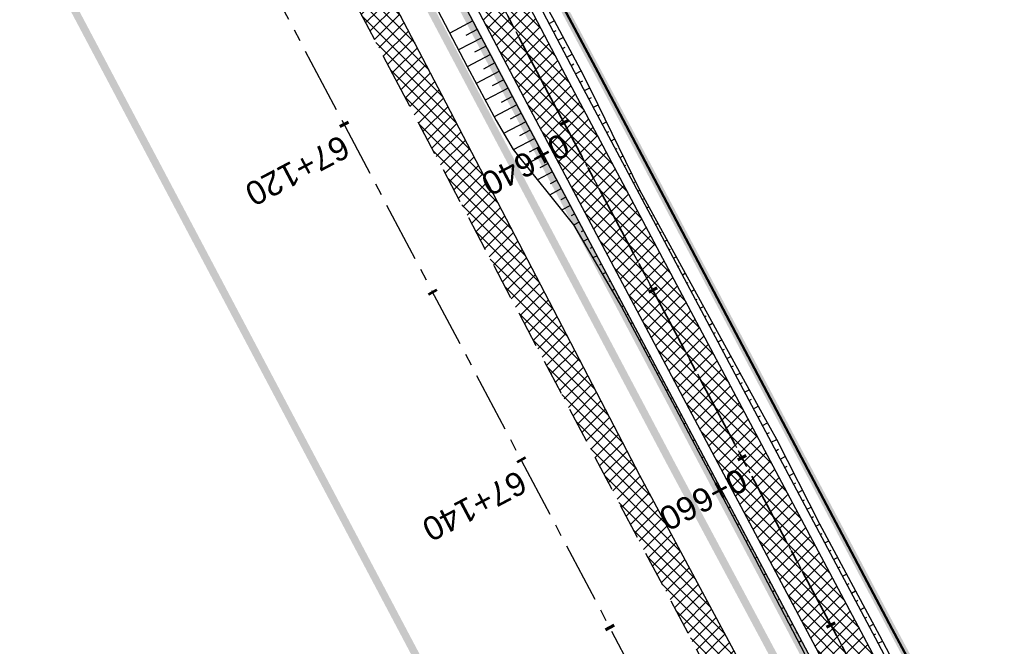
# Model space of a CAD drawing. Header units: metres. Extents: x 7529682 to 7533751, y 5721195 to 5727842.
# Tile 151 of 179: x 7529987 to 7530039, y 5727204 to 5727237. Entities that reach past the tile are written whole.
import ezdxf

# ---------------------------------------------------------------- set-up
doc = ezdxf.new("R2010")
doc.units = ezdxf.units.M
for name, pattern in [('817-dzialki-09-05-04$0$HIDDEN', [0.375, 0.25, -0.125]), ('ACAD_ISO05W100', [33, 24, -3, 0, -3, 0, -3]), ('CENTER', [50.8, 31.75, -6.35, 6.35, -6.35]), ('CENTER2', [28.575, 19.05, -3.175, 3.175, -3.175]), ('HIDDEN', [9.525, 6.35, -3.175])]:
    doc.linetypes.add(name, pattern=pattern)
for name, color, linetype in [('C-DROGI-SYTUACJA', 7, 'Continuous'), ('C-DROGI-SYTUACJA-ETYKIETY', 7, 'Continuous'), ('D-hatch-pobocza', 131, 'Continuous'), ('D-pobocza', 60, 'Continuous'), ('D-rowy', 160, 'Continuous'), ('D-skarpa', 2, 'Continuous'), ('D-skarpa-kreskowanie', 2, 'Continuous')]:
    doc.layers.add(name, color=color, linetype=linetype)
for name, color, linetype, lineweight, true_color in [('D-ewidencja-numery', 7, 'Continuous', 50, 0x40ff00), ('D-hatch-ciag-pieszo-rowerowy', 7, 'Continuous', 13, 0xff9f80), ('D-LR-etap-III', 7, '817-dzialki-09-05-04$0$HIDDEN', 50, 0x00008f)]:
    doc.layers.add(name, color=color, linetype=linetype, lineweight=lineweight, true_color=true_color)
for name, color, linetype, lineweight in [('D-krawędzie', 3, 'Continuous', 30), ('D-obrzeża', 2, 'Continuous', 30), ('D-oś', 10, 'CENTER', 30), ('D-pas-drogowy', 7, 'ACAD_ISO05W100', 50)]:
    doc.layers.add(name, color=color, linetype=linetype, lineweight=lineweight)
doc.layers.add('poprzeczki', color=7, linetype='Continuous', true_color=0x0000c7)
doc.styles.get("Standard").update_dxf_attribs({"font": 'arial.ttf'})
pattern_1 = [(45, (0, 0), (-0.33675960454, 0.33675960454), []), (135, (0, 0), (-0.33675960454, -0.33675960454), [])]

# ---------------------------------------------------------------- blocks, each defined once
blk = doc.blocks.new('AeccTickLine')
at = {"color": 0, "linetype": 'ByBlock', "lineweight": -2}
blk.add_line((0, 1), (0, -1), dxfattribs=at)

msp = doc.modelspace()

# ---------------------------------------------------------------- hatches: boundary and pattern name
at = {"layer": 'D-hatch-ciag-pieszo-rowerowy'}
h = msp.add_hatch(dxfattribs=at)
h.set_pattern_fill('ANSI37', color=256, scale=0.15, style=0)
h.set_pattern_definition(pattern_1)
h.paths.add_polyline_path([(7530087.679, 5727092.356), (7530089.826, 5727093.645), (7530088.918, 5727095.394), (7530067.691, 5727136.19), (7530050.056, 5727169.469), (7530031.716, 5727204.157), (7530016.024, 5727233.702), (7529998.202, 5727267.634), (7529996.2, 5727266.069), (7530013.813, 5727232.534), (7530029.507, 5727202.986), (7530047.847, 5727168.299), (7530065.478, 5727135.027), (7530086.699, 5727094.242)])
at = {"layer": 'D-hatch-pobocza'}
h = msp.add_hatch(dxfattribs=at)
h.set_pattern_fill('ANSI37', color=256, scale=0.15, style=0)
h.set_pattern_definition(pattern_1)
h.paths.add_polyline_path([(7530033.2, 5727187.89), (7530019.74, 5727212.96), (7530009.31, 5727233.03), (7529993.271, 5727263.708), (7529991.738, 5727262.452), (7530006.702, 5727234.141), (7530044.198, 5727163.133), (7530082.89, 5727090.2), (7530088.411, 5727079.773), (7530090.482, 5727079.128), (7530082.53, 5727094.32), (7530071.3, 5727115.82), (7530059.02, 5727138.69), (7530045.92, 5727163.31)])

# ---------------------------------------------------------------- linework, layer by layer
at = {"layer": 'C-DROGI-SYTUACJA', "color": 10, "linetype": 'CENTER2', "lineweight": 35, "ltscale": 0.2}
msp.add_lwpolyline([(7529994.785, 5727271.452), (7530014.919, 5727233.118), (7530030.611, 5727203.571), (7530048.952, 5727168.884), (7530066.584, 5727135.609), (7530088.792, 5727092.929), (7530119.442, 5727037.047), (7530133.98, 5727010.094), (7530160.017, 5726961.45), (7530183.787, 5726917.333), (7530204.666, 5726877.528), (7530227.909, 5726832.904), (7530259.102, 5726774.826, 0.063585), (7530264.989, 5726766.578), (7530268.47, 5726762.818, -0.065084), (7530272.969, 5726756.475), (7530281.424, 5726740.504, -0.065084)], format="xyb", dxfattribs=at)
at = {"layer": 'D-ewidencja-numery', "color": 12, "ltscale": 15, "true_color": 0xc70000}
msp.add_lwpolyline([(7529996.497, 5727273.662), (7530017.541, 5727234.203), (7530033.054, 5727204.864), (7530051.623, 5727170.223), (7530069.277, 5727137.016), (7530089.385, 5727097.534), (7530109.713, 5727060.747), (7530136.77, 5727011.64), (7530162.447, 5726962.744), (7530187.674, 5726916.992), (7530207.821, 5726879.335), (7530230.626, 5726834.519), (7530262.288, 5726776.618), (7530277.51, 5726760.213), (7530286.037, 5726744.107)], dxfattribs=at)
at = {"layer": 'D-krawędzie', "linetype": 'HIDDEN', "ltscale": 0.3}
msp.add_lwpolyline([(7529737.465, 5727743.316), (7529742.213, 5727734.302), (7529762.326, 5727696.274), (7529777.785, 5727667.006), (7529799.322, 5727626.3), (7529822.193, 5727583.156), (7529846.924, 5727536.347), (7529864.752, 5727502.663), (7529900.459, 5727434.965), (7529935.352, 5727369.308), (7529971.476, 5727300.786), (7530006.702, 5727234.141), (7530044.198, 5727163.133), (7530082.89, 5727090.2), (7530098.687, 5727060.362), (7530131.998, 5726997.21), (7530163.822, 5726937.097), (7530204.081, 5726861.013), (7530247.82, 5726778.438), (7530252.22, 5726770.26), (7530259.735, 5726756.9), (7530263.782, 5726749.287), (7530270.196, 5726737.096)], dxfattribs=at)
at = {"layer": 'D-LR-etap-III', "ltscale": 10, "flags": 128}
msp.add_lwpolyline([(7531750.474, 5723895.103, 0.4, 0.4, 0), (7531750.505, 5723895.13, 0.4, 0.4, 0), (7531682.71, 5724022.92, 0.4, 0.4, 0), (7531619.177, 5724147.204, 0.4, 0.4, 0), (7531592.309, 5724198.489, 0.4, 0.4, 0), (7531553.264, 5724272.919, 0.4, 0.4, 0), (7531504.02, 5724366.79, 0.4, 0.4, 0), (7531482.09, 5724407.62, 0.4, 0.4, 0), (7531412.35, 5724541.183, 0.4, 0.4, 0), (7531388.464, 5724586.93, 0.4, 0.4, 0), (7531345.12, 5724669.94, 0.4, 0.4, 0), (7531127.66, 5725081.67, 0.4, 0.4, 0), (7531059.253, 5725211.041, 0.4, 0.4, 0), (7531008.007, 5725307.954, 0.4, 0.4, 0), (7530964.182, 5725390.836, 0.4, 0.4, 0), (7530914.557, 5725484.684, 0.4, 0.4, 0), (7530865.243, 5725577.494, 0.4, 0.4, 0), (7530840.085, 5725624.059, 0.4, 0.4, 0), (7530802.56, 5725694.925, 0.4, 0.4, 0), (7530755.54, 5725787.51, 0.4, 0.4, 0), (7530708.718, 5725876.303, 0.4, 0.4, 0), (7530695.12, 5725902.09, 0.4, 0.4, 0), (7530642.914, 5726001.078, 0.4, 0.4, 0), (7530634.935, 5726016.147, 0.4, 0.4, 0), (7530610.82, 5726061.93, 0.4, 0.4, 0), (7530610.82, 5726061.93, 0.4, 0.4, 0), (7530607.21, 5726063.51, 0.4, 0.4, 0), (7530597.42, 5726080.68, 0.4, 0.4, 0), (7530591.16, 5726088.44, 0.4, 0.4, 0), (7530581.28, 5726107.21, 0.4, 0.4, 0), (7530571.29, 5726130.56, 0.4, 0.4, 0), (7530549.555, 5726171.527, 0.4, 0.4, 0), (7530531.014, 5726206.474, 0.4, 0.4, 0), (7530516.461, 5726236.017, 0.4, 0.4, 0), (7530500.799, 5726266.141, 0.4, 0.4, 0), (7530491.35, 5726283.94, 0.4, 0.4, 0), (7530482.4, 5726303.41, 0.4, 0.4, 0), (7530482.4, 5726303.41, 0.4, 0.4, 0), (7530450.41, 5726357.28, 0.4, 0.4, 0), (7530397.759, 5726458.5, 0.4, 0.4, 0), (7530334.708, 5726583.665, 0.4, 0.4, 0), (7530303.939, 5726645.168, 0.4, 0.4, 0), (7530300.51, 5726651.778, 0.4, 0.4, 0), (7530289.214, 5726671.967, 0.4, 0.4, 0), (7530281.54, 5726685.57, 0.4, 0.4, 0), (7530261.371, 5726724.163, 0.4, 0.4, 0), (7530254.03, 5726738.21, 0.4, 0.4, 0), (7530197.22, 5726845.06, 0.4, 0.4, 0), (7530194.71, 5726849.15, 0.4, 0.4, 0), (7530195.92, 5726850.75, 0.4, 0.4, 0), (7530170.547, 5726892.961, 0.4, 0.4, 0), (7530143.175, 5726945.066, 0.4, 0.4, 0), (7530105.06, 5727018.32, 0.4, 0.4, 0), (7530100.06, 5727027.16, 0.4, 0.4, 0), (7530062.319, 5727099.625, 0.4, 0.4, 0), (7530015.379, 5727189.42, 0.4, 0.4, 0), (7529983.208, 5727250.207, 0.4, 0.4, 0), (7529953.284, 5727306.747, 0.4, 0.4, 0), (7529900.671, 5727406.159, 0.4, 0.4, 0), (7529890.63, 5727425.131, 0.4, 0.4, 0), (7529875.155, 5727454.426, 0.4, 0.4, 0), (7529857.56, 5727487.787, 0.4, 0.4, 0), (7529835.194, 5727530.193, 0.4, 0.4, 0), (7529811.741, 5727574.662, 0.4, 0.4, 0), (7529792.102, 5727611.923, 0.4, 0.4, 0), (7529768.066, 5727657.47, 0.4, 0.4, 0), (7529755.211, 5727682.131, 0.4, 0.4, 0), (7529753.31, 5727681.13, 0.4, 0.4, 0), (7529739.21, 5727707.77, 0.4, 0.4, 0), (7529735.395, 5727711.252, 0.4, 0.4, 0), (7529725.42, 5727730.2, 0.4, 0.4, 0), (7529723.55, 5727729.88, 0.4, 0.4, 0), (7529695.567, 5727782.932, 0.4, 0.4, 0), (7529717.68, 5727794.024, 0.4, 0.4, 0), (7529736.275, 5727758.647, 0.4, 0.4, 0), (7529736.275, 5727758.647, 0.4, 0.4, 0), (7529744.511, 5727750.406, 0.4, 0.4, 0), (7529744.511, 5727750.406, 0.4, 0.4, 0), (7529750.283, 5727738.55, 0.4, 0.4, 0), (7529777.109, 5727687.569, 0.4, 0.4, 0), (7529796.515, 5727651.33, 0.4, 0.4, 0), (7529814.938, 5727616.793, 0.4, 0.4, 0), (7529839.007, 5727572.304, 0.4, 0.4, 0), (7529860.618, 5727532.509, 0.4, 0.4, 0), (7529882.349, 5727491.504, 0.4, 0.4, 0), (7529904.865, 5727449.096, 0.4, 0.4, 0), (7529920.747, 5727418.885, 0.4, 0.4, 0), (7529946.677, 5727368.547, 0.4, 0.4, 0), (7529972.025, 5727320.573, 0.4, 0.4, 0), (7529987.74, 5727290.153, 0.4, 0.4, 0), (7529996.497, 5727273.662, 0.4, 0.4, 0), (7530017.541, 5727234.203, 0.4, 0.4, 0), (7530033.054, 5727204.864, 0.4, 0.4, 0), (7530051.623, 5727170.223, 0.4, 0.4, 0), (7530069.277, 5727137.016, 0.4, 0.4, 0), (7530089.385, 5727097.534, 0.4, 0.4, 0), (7530109.713, 5727060.747, 0.4, 0.4, 0), (7530136.77, 5727011.64, 0.4, 0.4, 0), (7530162.447, 5726962.744, 0.4, 0.4, 0), (7530187.674, 5726916.992, 0.4, 0.4, 0), (7530207.821, 5726879.335, 0.4, 0.4, 0), (7530230.626, 5726834.519, 0.4, 0.4, 0), (7530262.288, 5726776.618, 0.4, 0.4, 0), (7530277.51, 5726760.213, 0.4, 0.4, 0), (7530286.037, 5726744.107, 0.4, 0.4, 0), (7530288.097, 5726735.884, 0.4, 0.4, 0), (7530290.394, 5726725.047, 0.4, 0.4, 0), (7530296.177, 5726713.583, 0.4, 0.4, 0), (7530302.726, 5726701.182, 0.4, 0.4, 0), (7530325.685, 5726657.466, 0.4, 0.4, 0), (7530343.244, 5726623.649, 0.4, 0.4, 0), (7530360.23, 5726591.747, 0.4, 0.4, 0), (7530383.209, 5726548.059, 0.4, 0.4, 0), (7530406.018, 5726503.606, 0.4, 0.4, 0), (7530427.465, 5726462.62, 0.4, 0.4, 0), (7530447.928, 5726424.388, 0.4, 0.4, 0), (7530471.127, 5726379.921, 0.4, 0.4, 0), (7530490.501, 5726343.033, 0.4, 0.4, 0), (7530509.499, 5726306.733, 0.4, 0.4, 0), (7530529.89, 5726267.244, 0.4, 0.4, 0), (7530543.852, 5726238.99, 0.4, 0.4, 0), (7530554.809, 5726218.944, 0.4, 0.4, 0), (7530559.027, 5726212.223, 0.4, 0.4, 0), (7530563.061, 5726206.41, 0.4, 0.4, 0), (7530566.934, 5726200.464, 0.4, 0.4, 0), (7530569.771, 5726194.902, 0.4, 0.4, 0), (7530571.473, 5726191.282, 0.4, 0.4, 0), (7530572.839, 5726188.025, 0.4, 0.4, 0), (7530575.295, 5726182.035, 0.4, 0.4, 0), (7530579.737, 5726173.306, 0.4, 0.4, 0), (7530583.3, 5726167.41, 0.4, 0.4, 0), (7530593.4, 5726163.33, 0.4, 0.4, 0), (7530598.618, 5726155.264, 0.4, 0.4, 0), (7530608.258, 5726140.497, 0.4, 0.4, 0), (7530603.27, 5726136.83, 0.4, 0.4, 0), (7530606.53, 5726131.84, 0.4, 0.4, 0), (7530604.239, 5726124.217, 0.4, 0.4, 0), (7530605.847, 5726121.63, 0.4, 0.4, 0), (7530608.972, 5726116.164, 0.4, 0.4, 0), (7530618.114, 5726097.791, 0.4, 0.4, 0), (7530651.213, 5726034.96, 0.4, 0.4, 0), (7530670.244, 5725998.611, 0.4, 0.4, 0), (7530698.075, 5725945.953, 0.4, 0.4, 0), (7530716.506, 5725911.305, 0.4, 0.4, 0), (7530735.223, 5725875.667, 0.4, 0.4, 0), (7530752.504, 5725842.155, 0.4, 0.4, 0), (7530778.311, 5725793.501, 0.4, 0.4, 0), (7530797.5, 5725756.382, 0.4, 0.4, 0), (7530812.519, 5725728.289, 0.4, 0.4, 0), (7530820.039, 5725713.16, 0.4, 0.4, 0), (7530822.422, 5725710.194, 0.4, 0.4, 0), (7530833.155, 5725688.801, 0.4, 0.4, 0), (7530849.629, 5725656.159, 0.4, 0.4, 0), (7530867.983, 5725621.964, 0.4, 0.4, 0), (7530872.63, 5725612.888, 0.4, 0.4, 0), (7530880.354, 5725597.595, 0.4, 0.4, 0), (7530883.839, 5725593.389, 0.4, 0.4, 0), (7530891.782, 5725587.763, 0.4, 0.4, 0), (7530895.039, 5725584.281, 0.4, 0.4, 0), (7530897.034, 5725580.941, 0.4, 0.4, 0), (7530900.952, 5725579.946, 0.4, 0.4, 0), (7530904.81, 5725571.977, 0.4, 0.4, 0), (7530903.682, 5725568.566, 0.4, 0.4, 0), (7530908.901, 5725558.845, 0.4, 0.4, 0), (7530910.252, 5725545.672, 0.4, 0.4, 0), (7530912.873, 5725538.646, 0.4, 0.4, 0), (7530945.278, 5725478.464, 0.4, 0.4, 0), (7530959.692, 5725450.246, 0.4, 0.4, 0), (7531002.827, 5725368.192, 0.4, 0.4, 0), (7531044.704, 5725290.314, 0.4, 0.4, 0), (7531064.099, 5725253.213, 0.4, 0.4, 0), (7531083.01, 5725216.678, 0.4, 0.4, 0), (7531113.013, 5725158.466, 0.4, 0.4, 0), (7531137.364, 5725113.071, 0.4, 0.4, 0), (7531150.831, 5725086.712, 0.4, 0.4, 0), (7531159.746, 5725076.641, 0.4, 0.4, 0), (7531166.31, 5725074.58, 0.4, 0.4, 0), (7531172.29, 5725062.58, 0.4, 0.4, 0), (7531170.59, 5725055.606, 0.4, 0.4, 0), (7531173.733, 5725044.081, 0.4, 0.4, 0), (7531215.342, 5724964.86, 0.4, 0.4, 0), (7531238.054, 5724921.685, 0.4, 0.4, 0), (7531262.39, 5724875.283, 0.4, 0.4, 0), (7531295.587, 5724811.266, 0.4, 0.4, 0), (7531348.488, 5724712.363, 0.4, 0.4, 0), (7531363.741, 5724682.684, 0.4, 0.4, 0), (7531366.987, 5724675.865, 0.4, 0.4, 0), (7531382.541, 5724646.111, 0.4, 0.4, 0), (7531401.299, 5724610.875, 0.4, 0.4, 0), (7531428.965, 5724558.862, 0.4, 0.4, 0), (7531449.111, 5724520.398, 0.4, 0.4, 0), (7531477.293, 5724465.831, 0.4, 0.4, 0), (7531500.996, 5724421.113, 0.4, 0.4, 0), (7531512.122, 5724400.549, 0.4, 0.4, 0), (7531513.782, 5724396.757, 0.4, 0.4, 0), (7531526.32, 5724379.39, 0.4, 0.4, 0), (7531566.784, 5724302.736, 0.4, 0.4, 0), (7531612.277, 5724225.61, 0.4, 0.4, 0), (7531620.493, 5724210.548, 0.4, 0.4, 0), (7531631.578, 5724196.258, 0.4, 0.4, 0), (7531653.484, 5724152.434, 0.4, 0.4, 0), (7531661.151, 5724128.494, 0.4, 0.4, 0), (7531673.881, 5724101.186, 0.4, 0.4, 0), (7531684.691, 5724081.184, 0.4, 0.4, 0), (7531699.212, 5724051.17, 0.4, 0.4, 0), (7531704.034, 5724040.584, 0.4, 0.4, 0), (7531704.034, 5724040.584, 0.4, 0.4, 0), (7531703.913, 5724037.17, 0.4, 0.4, 0), (7531736.42, 5723969.232, 0.4, 0.4, 0), (7531738.285, 5723967.699, 0.4, 0.4, 0), (7531742.181, 5723962.346, 0.4, 0.4, 0), (7531744.286, 5723958.616, 0.4, 0.4, 0), (7531755.393, 5723944.193, 0.4, 0.4, 0), (7531758.69, 5723936.76, 0.4, 0.4, 0), (7531780.08, 5723929.25, 0.4, 0.4, 0), (7531792.612, 5723906.338, 0.4, 0.4, 0), (7531792.612, 5723906.338, 0.4, 0.4, 0), (7531756.962, 5723883.055, 0.4, 0.4, 0), (7531750.46, 5723895.13, 0.4, 0.4, 0), (7531750.46, 5723895.13, 0, 0, 0)], format="xyseb", dxfattribs=at)
at = {"layer": 'D-obrzeża'}
for points in [[(7530255.071, 5726779.69), (7530226.804, 5726832.32), (7530203.558, 5726876.949), (7530182.683, 5726916.746), (7530158.916, 5726960.858), (7530132.878, 5727009.502), (7530118.344, 5727036.45), (7530087.65, 5727092.412), (7530086.699, 5727094.242), (7530065.478, 5727135.027), (7530047.847, 5727168.299), (7530029.507, 5727202.986), (7530013.813, 5727232.534), (7529993.681, 5727270.865)], [(7530097.92, 5727078.885), (7530089.894, 5727093.518), (7530067.691, 5727136.19), (7530050.056, 5727169.469), (7530031.716, 5727204.157), (7530016.024, 5727233.702), (7529998.205, 5727267.629)]]:
    msp.add_lwpolyline(points, dxfattribs=at)
at = {"layer": 'D-oś', "ltscale": 0.1}
msp.add_lwpolyline([(7530260.688, 5726747.65), (7530256.664, 5726755.22), (7530249.153, 5726768.573), (7530244.732, 5726776.79), (7530200.988, 5726859.376), (7530160.728, 5726935.459), (7530128.903, 5726995.575), (7530095.593, 5727058.727), (7530079.798, 5727088.56), (7530041.105, 5727161.496), (7530003.607, 5727232.506), (7529968.381, 5727299.153), (7529932.259, 5727367.671), (7529897.365, 5727433.327), (7529861.657, 5727501.028), (7529843.829, 5727534.712), (7529819.1, 5727581.518), (7529796.228, 5727624.663), (7529774.69, 5727665.371), (7529759.232, 5727694.637), (7529739.12, 5727732.663), (7529700.238, 5727806.043)], dxfattribs=at)
at = {"layer": 'D-oś', "ltscale": 0.03}
msp.add_lwpolyline([(7529994.785, 5727271.452), (7530014.919, 5727233.118), (7530030.611, 5727203.571), (7530048.952, 5727168.884), (7530066.584, 5727135.609), (7530088.792, 5727092.929), (7530119.442, 5727037.047), (7530133.98, 5727010.094), (7530160.017, 5726961.45), (7530183.787, 5726917.333), (7530204.666, 5726877.528), (7530227.909, 5726832.904), (7530259.102, 5726774.826, 0.063585), (7530264.989, 5726766.578), (7530268.47, 5726762.818, -0.065084), (7530272.969, 5726756.475), (7530281.424, 5726740.504, -0.065084)], format="xyb", dxfattribs=at)
at = {"layer": 'D-pas-drogowy', "ltscale": 0.2, "flags": 128}
msp.add_lwpolyline([(7531633.019, 5724182.834, 0.4, 0.4, 0), (7531617.559, 5724211.608, 0.4, 0.4, 0), (7531566.784, 5724302.736, 0.4, 0.4, 0), (7531538.419, 5724356.47, 0.4, 0.4, 0), (7531526.32, 5724379.39, 0.4, 0.4, 0), (7531516.102, 5724393.607, 0.4, 0.4, 0.001485), (7531513.78, 5724396.838, 0.4, 0.4, 0), (7531501.87, 5724413.41, 0.4, 0.4, 0), (7531474.926, 5724464.508, 0.4, 0.4, 0), (7531446.2, 5724518.992, 0.4, 0.4, 0), (7531424.962, 5724559.262, 0.4, 0.4, 0), (7531398.444, 5724609.566, 0.4, 0.4, 0), (7531379.647, 5724645.216, 0.4, 0.4, 0), (7531365.23, 5724672.56, 0.4, 0.4, 0), (7531341.306, 5724717.915, 0.4, 0.4, 0), (7531312.9, 5724771.789, 0.4, 0.4, 0), (7531292.591, 5724810.307, 0.4, 0.4, 0), (7531259.392, 5724873.271, 0.4, 0.4, 0), (7531233.74, 5724921.923, 0.4, 0.4, 0), (7531203.073, 5724980.092, 0.4, 0.4, 0), (7531173.471, 5725036.225, 0.4, 0.4, 0), (7531168.27, 5725046.09, 0.4, 0.4, 0), (7531172.29, 5725062.58, 0.4, 0.4, 0), (7531166.31, 5725074.58, 0.4, 0.4, 0), (7531150.32, 5725079.6, 0.4, 0.4, 0), (7531141.5, 5725096.43, 0.4, 0.4, 0), (7531109.312, 5725157.814, 0.4, 0.4, 0), (7531086.641, 5725201.048, 0.4, 0.4, 0), (7531059.198, 5725253.384, 0.4, 0.4, 0), (7531028.207, 5725312.489, 0.4, 0.4, 0), (7530999.105, 5725367.99, 0.4, 0.4, 0), (7530956.248, 5725449.725, 0.4, 0.4, 0), (7530924.398, 5725510.464, 0.4, 0.4, 0), (7530897.51, 5725561.74, 0.4, 0.4, 0), (7530894.46, 5725566.14, 0.4, 0.4, 0), (7530892.16, 5725570.49, 0.4, 0.4, 0), (7530869.363, 5725613.307, 0.4, 0.4, 0), (7530861.694, 5725627.705, 0.4, 0.4, 0), (7530852.74, 5725644.52, 0.4, 0.4, 0), (7530831.51, 5725684.2, 0.4, 0.4, 0), (7530811.13, 5725722.52, 0.4, 0.4, 0), (7530792.348, 5725757.941, 0.4, 0.4, 0), (7530768.03, 5725803.8, 0.4, 0.4, 0), (7530748.769, 5725840.179, 0.4, 0.4, 0), (7530727.7, 5725879.97, 0.4, 0.4, 0), (7530712.098, 5725909.545, 0.4, 0.4, 0), (7530693.644, 5725944.645, 0.4, 0.4, 0), (7530665.702, 5725997.539, 0.4, 0.4, 0), (7530641.76, 5726042.88, 0.4, 0.4, 0), (7530616.5, 5726091.48, 0.4, 0.4, 0), (7530604.628, 5726114.32, 0.4, 0.4, -0.007763), (7530602.5, 5726118.43, 0.4, 0.4, 0), (7530603.992, 5726123.395, 0.4, 0.4, 0), (7530606.53, 5726131.84, 0.4, 0.4, 0), (7530603.27, 5726136.83, 0.4, 0.4, 0), (7530593.776, 5726151.369, 0.4, 0.4, 0), (7530590.203, 5726156.84, 0.4, 0.4, 0), (7530583.3, 5726167.41, 0.4, 0.4, 0), (7530580.578, 5726170.428, 0.4, 0.4, 0), (7530575.85, 5726175.67, 0.4, 0.4, 0), (7530569.01, 5726186.66, 0.4, 0.4, 0), (7530562.555, 5726199.189, 0.4, 0.4, 0), (7530555.67, 5726211.39, 0.4, 0.4, 0), (7530548.29, 5726224.23, 0.4, 0.4, 0), (7530540.58, 5726237.71, 0.4, 0.4, 0), (7530532.68, 5726252.65, 0.4, 0.4, 0), (7530524.06, 5726269.35, 0.4, 0.4, 0), (7530502.82, 5726309.91, 0.4, 0.4, 0), (7530488.83, 5726336.63, 0.4, 0.4, 0), (7530466.03, 5726380.16, 0.4, 0.4, 0), (7530438.47, 5726432.77, 0.4, 0.4, 0), (7530424.53, 5726459.09, 0.4, 0.4, 0), (7530401.63, 5726502.97, 0.4, 0.4, 0), (7530383.38, 5726538.06, 0.4, 0.4, 0), (7530353.97, 5726593.52, 0.4, 0.4, 0), (7530338.47, 5726622.74, 0.4, 0.4, 0), (7530322.01, 5726653.88, 0.4, 0.4, 0), (7530297.54, 5726700.33, 0.4, 0.4, 0), (7530287.38, 5726719.6, 0.4, 0.4, 0), (7530285.95, 5726722.316, 0.4, 0.4, 0), (7530280.26, 5726733.12, 0.4, 0.4, 0), (7530266.73, 5726758.74, 0.4, 0.4, 0), (7530260.42, 5726770.47, 0.4, 0.4, 0), (7530253.25, 5726783.82, 0.4, 0.4, 0), (7530244.95, 5726799.33, 0.4, 0.4, 0), (7530239.39, 5726808.49, 0.4, 0.4, 0), (7530238.29, 5726807.9, 0.4, 0.4, 0), (7530218.11, 5726850.67, 0.4, 0.4, 0), (7530175.907, 5726928.168, 0.4, 0.4, 0), (7530096.68, 5727076.15, 0.4, 0.4, 0), (7530094.68, 5727079.89, 0.4, 0.4, 0), (7530064.597, 5727135.523, 0.4, 0.4, 0), (7530046.731, 5727168.892, 0.4, 0.4, 0), (7530025.803, 5727208.461, 0.4, 0.4, 0), (7530012.847, 5727232.979, 0.4, 0.4, 0), (7529994.15, 5727268.45, 0.4, 0.4, 0), (7529981.671, 5727291.93, 0.4, 0.4, 0), (7529949.89, 5727351.73, 0.4, 0.4, 0), (7529924.75, 5727399.03, 0.4, 0.4, 0), (7529915.516, 5727417.1, 0.4, 0.4, 0), (7529885.83, 5727475.19, 0.4, 0.4, 0), (7529862.56, 5727519.97, 0.4, 0.4, 0), (7529852.985, 5727538.191, 0.4, 0.4, 0), (7529836.513, 5727569.511, 0.4, 0.4, 0), (7529815.369, 5727609.141, 0.4, 0.4, 0), (7529792.795, 5727651.247, 0.4, 0.4, 0), (7529774.199, 5727685.858, 0.4, 0.4, 0), (7529746.966, 5727736.059, 0.4, 0.4, 0), (7529733.92, 5727757.62, 0.4, 0.4, 0), (7529708.607, 5727806.389, 0.4, 0.4, 0), (7529688.492, 5727796.345, 0.4, 0.4, 0), (7529723.55, 5727729.88, 0.4, 0.4, 0), (7529725.42, 5727730.2, 0.4, 0.4, 0), (7529735.38, 5727711.28, 0.4, 0.4, 0), (7529739.21, 5727707.77, 0.4, 0.4, 0), (7529753.31, 5727681.13, 0.4, 0.4, 0), (7529755.178, 5727682.114, 0.4, 0.4, 0), (7529792.102, 5727611.923, 0.4, 0.4, 0), (7529811.741, 5727574.662, 0.4, 0.4, 0), (7529835.194, 5727530.193, 0.4, 0.4, 0), (7529857.56, 5727487.787, 0.4, 0.4, 0), (7529875.155, 5727454.426, 0.4, 0.4, 0), (7529890.63, 5727425.131, 0.4, 0.4, 0), (7529900.671, 5727406.159, 0.4, 0.4, 0), (7529953.284, 5727306.747, 0.4, 0.4, 0), (7529983.208, 5727250.207, 0.4, 0.4, 0), (7530015.379, 5727189.42, 0.4, 0.4, 0), (7530062.319, 5727099.625, 0.4, 0.4, 0), (7530100.06, 5727027.16, 0.4, 0.4, 0), (7530105.06, 5727018.32, 0.4, 0.4, 0), (7530143.175, 5726945.066, 0.4, 0.4, 0), (7530170.547, 5726892.961, 0.4, 0.4, 0), (7530195.92, 5726850.75, 0.4, 0.4, 0), (7530194.71, 5726849.15, 0.4, 0.4, 0), (7530197.22, 5726845.06, 0.4, 0.4, 0), (7530254.03, 5726738.21, 0.4, 0.4, 0), (7530261.371, 5726724.163, 0.4, 0.4, 0), (7530281.54, 5726685.57, 0.4, 0.4, 0), (7530289.214, 5726671.967, 0.4, 0.4, 0), (7530300.51, 5726651.778, 0.4, 0.4, 0), (7530303.939, 5726645.168, 0.4, 0.4, 0), (7530334.708, 5726583.665, 0.4, 0.4, 0), (7530397.759, 5726458.5, 0.4, 0.4, 0), (7530450.41, 5726357.28, 0.4, 0.4, 0), (7530482.4, 5726303.41, 0.4, 0.4, 0), (7530483.688, 5726301.003, 0.4, 0.4, 0), (7530491.35, 5726283.94, 0.4, 0.4, 0), (7530512.67, 5726243.78, 0.4, 0.4, 0), (7530529.43, 5726209.46, 0.4, 0.4, 0), (7530571.29, 5726130.56, 0.4, 0.4, 0), (7530581.28, 5726107.21, 0.4, 0.4, 0), (7530591.16, 5726088.44, 0.4, 0.4, 0), (7530597.42, 5726080.68, 0.4, 0.4, 0), (7530607.21, 5726063.51, 0.4, 0.4, 0), (7530610.82, 5726061.93, 0.4, 0.4, 0), (7530634.935, 5726016.147, 0.4, 0.4, 0), (7530642.914, 5726001.078, 0.4, 0.4, 0), (7530695.12, 5725902.09, 0.4, 0.4, 0), (7530708.718, 5725876.303, 0.4, 0.4, 0), (7530755.54, 5725787.51, 0.4, 0.4, 0), (7530802.56, 5725694.925, 0.4, 0.4, 0), (7530840.085, 5725624.059, 0.4, 0.4, 0), (7530865.243, 5725577.494, 0.4, 0.4, 0), (7530914.557, 5725484.684, 0.4, 0.4, 0), (7530964.182, 5725390.836, 0.4, 0.4, 0), (7531008.007, 5725307.954, 0.4, 0.4, 0), (7531059.253, 5725211.041, 0.4, 0.4, 0), (7531127.66, 5725081.67, 0.4, 0.4, 0), (7531345.12, 5724669.94, 0.4, 0.4, 0), (7531388.464, 5724586.93, 0.4, 0.4, 0), (7531412.35, 5724541.183, 0.4, 0.4, 0), (7531482.09, 5724407.62, 0.4, 0.4, 0), (7531504.02, 5724366.79, 0.4, 0.4, 0), (7531519.374, 5724337.52, 0.4, 0.4, 0), (7531563.749, 5724252.932, 0.4, 0.4, 0), (7531602.175, 5724179.681, 0.4, 0.4, 0), (7531619.177, 5724147.204, 0.4, 0.4, 0), (7531625.038, 5724135.635, 0.4, 0.4, 0), (7531656.796, 5724073.316, 0.4, 0.4, 0), (7531675.12, 5724037.36, 0.4, 0.4, 0), (7531682.71, 5724022.92, 0.4, 0.4, 0), (7531705.565, 5723979.811, 0.4, 0.4, 0), (7531736.606, 5723921.262, 0.4, 0.4, 0), (7531750.46, 5723895.13, 0.4, 0.4, 0), (7531740.77, 5723886.56, 0.4, 0.4, 0), (7531732.86, 5723885, 0.4, 0.4, 0), (7531722.18, 5723887.77, 0.4, 0.4, 0), (7531729.87, 5723862.17, 0.4, 0.4, 0), (7531742.92, 5723861.93, 0.4, 0.4, 0), (7531763.71, 5723859.52, 0.4, 0.4, 0), (7531768.42, 5723854.12, 0.4, 0.4, 0), (7531787.42, 5723817.97, 0.4, 0.4, 0), (7531795.57, 5723809.82, 0.4, 0.4, 0), (7531816.347, 5723819.85, 0.4, 0.4, 0), (7531816.347, 5723819.85, 0.4, 0.4, 0), (7531805.06, 5723843.23, 0.4, 0.4, 0), (7531803.61, 5723886.23, 0.4, 0.4, 0), (7531803.61, 5723886.23, 0.4, 0.4, 0), (7531780.08, 5723929.25, 0.4, 0.4, 0), (7531758.69, 5723936.76, 0.4, 0.4, 0), (7531749.359, 5723946.412, 0.4, 0.4, 0), (7531742.71, 5723953.29, 0.4, 0.4, 0), (7531735.177, 5723967.878, 0.4, 0.4, 0), (7531722.37, 5723992.68, 0.4, 0.4, 0), (7531705.042, 5724030.886, 0.4, 0.4, 0), (7531699.47, 5724043.17, 0.4, 0.4, 0), (7531692.69, 5724058.11, 0.4, 0.4, 0), (7531679.672, 5724084.017, 0.4, 0.4, 0), (7531674.55, 5724094.21, 0.4, 0.4, 0), (7531666.633, 5724114.003, 0.4, 0.4, 0), (7531649, 5724153.82, 0.4, 0.4, 0), (7531641.49, 5724149.34, 0.4, 0.4, 0), (7531626.04, 5724179.34, 0.4, 0.4, 0), (7531633.03, 5724182.84, 0, 0, 0)], format="xyseb", dxfattribs=at)
at = {"layer": 'D-pobocza'}
for points in [[(7529998.605, 5727267.942), (7530016.466, 5727233.935), (7530032.157, 5727204.391), (7530050.498, 5727169.703), (7530068.134, 5727136.422), (7530090.335, 5727093.754), (7530120.98, 5727037.883), (7530135.521, 5727010.922), (7530161.559, 5726962.278), (7530185.332, 5726918.154), (7530206.217, 5726878.339), (7530218.182, 5726855.367)], [(7529995.8, 5727265.757), (7530013.371, 5727232.301), (7530029.065, 5727202.752), (7530047.405, 5727168.065), (7530065.035, 5727134.795), (7530087.248, 5727092.104), (7530117.905, 5727036.211), (7530132.438, 5727009.265), (7530158.475, 5726960.622), (7530182.241, 5726916.511), (7530203.115, 5726876.718), (7530214.73, 5726854.418)], [(7530090.482, 5727079.128), (7530082.53, 5727094.32), (7530071.3, 5727115.82), (7530059.02, 5727138.69), (7530045.92, 5727163.31), (7530033.2, 5727187.89), (7530019.74, 5727212.96), (7530009.31, 5727233.03), (7529993.271, 5727263.708)]]:
    msp.add_lwpolyline(points, dxfattribs=at)
at = {"layer": 'D-rowy', "linetype": 'HIDDEN', "ltscale": 0.1, "const_width": 0.4, "flags": 128}
msp.add_lwpolyline([(7530210.965, 5726857.162), (7530158.809, 5726954.52), (7530122.465, 5727022.753), (7530095.922, 5727072.859), (7530086.314, 5727091.113), (7530063.16, 5727134.709), (7530033.596, 5727190.759), (7530021.34, 5727213.676), (7530002.619, 5727249.036), (7529995.396, 5727262.503), (7529988.789, 5727275.206), (7529976.334, 5727299.006), (7529958.125, 5727333.488), (7529939.362, 5727369.129), (7529923.146, 5727399.734), (7529918.219, 5727408.985), (7529909.126, 5727427.527), (7529905.376, 5727434.673), (7529896.192, 5727451.152), (7529887.557, 5727467.231), (7529877.124, 5727486.657), (7529866.166, 5727506.778), (7529855.76, 5727526.176), (7529840.707, 5727554.898), (7529824.518, 5727585.588), (7529810.515, 5727612.292), (7529795.682, 5727640.077), (7529780.379, 5727668.69), (7529772.315, 5727684.078), (7529762.635, 5727702.447), (7529747.007, 5727732.117), (7529740.676, 5727744.954)], dxfattribs=at)
at = {"layer": 'D-skarpa', "linetype": 'Continuous'}
msp.add_lwpolyline([(7529996.398, 5727272.235), (7529998.722, 5727267.808), (7530000.378, 5727264.724), (7530003.399, 5727258.969), (7530003.399, 5727258.969, 0.009181), (7530012.808, 5727241.321), (7530012.808, 5727241.321), (7530015.231, 5727236.945), (7530016.763, 5727234.087), (7530017.535, 5727232.518), (7530019.734, 5727228.025), (7530022.127, 5727223.634), (7530026.283, 5727216.076), (7530026.954, 5727214.875), (7530029.22, 5727210.417), (7530032.389, 5727204.516), (7530033.922, 5727201.587)], format="xyb", dxfattribs=at)
msp.add_lwpolyline([(7529995.695, 5727265.674), (7529997.148, 5727263.028), (7529997.849, 5727261.702), (7530000.207, 5727257.293), (7530002.553, 5727252.877), (7530004.349, 5727249.372), (7530007.144, 5727243.993), (7530008.324, 5727238.965), (7530010.636, 5727234.532), (7530012.162, 5727231.67), (7530013.06, 5727230.142), (7530016.242, 5727226.17), (7530018.782, 5727221.858), (7530021.127, 5727217.442), (7530022.823, 5727214.238), (7530023.473, 5727213.026), (7530025.8, 5727208.601), (7530028.908, 5727202.667)], dxfattribs=at)
at = {"layer": 'D-skarpa-kreskowanie', "linetype": 'Continuous'}
for p, q in [((7530010.942, 5727236.926, 107.845), (7530009.722, 5727236.285, 106.926)), ((7530014.964, 5727236.794, 107.969), (7530015.236, 5727236.937, 107.764)), ((7530011.175, 5727236.483, 107.843), (7530010.564, 5727236.162, 107.384)), ((7530015.197, 5727236.352, 107.967), (7530015.335, 5727236.424, 107.864)), ((7530011.407, 5727236.04, 107.842), (7530010.184, 5727235.398, 106.921)), ((7530015.429, 5727235.909, 107.966), (7530015.708, 5727236.055, 107.756)), ((7530011.64, 5727235.598, 107.84), (7530011.028, 5727235.276, 107.379)), ((7530015.662, 5727235.466, 107.964), (7530015.803, 5727235.54, 107.858)), ((7530011.872, 5727235.155, 107.839), (7530010.647, 5727234.511, 106.916)), ((7530015.894, 5727235.024, 107.962), (7530016.18, 5727235.174, 107.747)), ((7530012.337, 5727234.27, 107.835), (7530011.117, 5727233.629, 106.917)), ((7530012.105, 5727234.712, 107.837), (7530011.493, 5727234.391, 107.377)), ((7530016.127, 5727234.581, 107.961), (7530016.272, 5727234.657, 107.852)), ((7530016.359, 5727234.138, 107.959), (7530016.653, 5727234.292, 107.738)), ((7530012.57, 5727233.827, 107.834), (7530011.961, 5727233.507, 107.376)), ((7530016.593, 5727233.696, 107.957), (7530016.736, 5727233.772, 107.849)), ((7530012.802, 5727233.384, 107.832), (7530011.588, 5727232.747, 106.918)), ((7530016.828, 5727233.255, 107.956), (7530017.101, 5727233.4, 107.75)), ((7530013.035, 5727232.942, 107.831), (7530012.429, 5727232.624, 107.375)), ((7530017.062, 5727232.813, 107.954), (7530017.192, 5727232.882, 107.856)), ((7530013.267, 5727232.499, 107.829), (7530012.058, 5727231.864, 106.919)), ((7530017.297, 5727232.372, 107.953), (7530017.542, 5727232.502, 107.767)), ((7530013.501, 5727232.057, 107.827), (7530012.904, 5727231.74, 107.377)), ((7530017.531, 5727231.93, 107.951), (7530017.647, 5727231.991, 107.864)), ((7530013.735, 5727231.615, 107.826), (7530012.561, 5727230.992, 106.939)), ((7530013.97, 5727231.174, 107.824), (7530013.392, 5727230.867, 107.388)), ((7530017.766, 5727231.488, 107.949), (7530017.982, 5727231.603, 107.786)), ((7530014.204, 5727230.732, 107.823), (7530013.07, 5727230.13, 106.966)), ((7530018, 5727231.047, 107.948), (7530018.101, 5727231.1, 107.872)), ((7530018.235, 5727230.605, 107.946), (7530018.422, 5727230.705, 107.805)), ((7530014.439, 5727230.291, 107.821), (7530013.913, 5727230.012, 107.424)), ((7530018.469, 5727230.164, 107.945), (7530018.556, 5727230.209, 107.879)), ((7530014.673, 5727229.849, 107.819), (7530013.706, 5727229.335, 107.089)), ((7530018.704, 5727229.722, 107.943), (7530018.862, 5727229.806, 107.824)), ((7530014.908, 5727229.407, 107.818), (7530014.466, 5727229.173, 107.484)), ((7530018.938, 5727229.28, 107.941), (7530019.01, 5727229.319, 107.887)), ((7530015.142, 5727228.966, 107.816), (7530014.342, 5727228.541, 107.212)), ((7530019.173, 5727228.839, 107.94), (7530019.302, 5727228.907, 107.842)), ((7530015.611, 5727228.083, 107.813), (7530014.979, 5727227.747, 107.335)), ((7530015.377, 5727228.524, 107.815), (7530015.019, 5727228.334, 107.544)), ((7530019.407, 5727228.397, 107.938), (7530019.465, 5727228.428, 107.895)), ((7530015.846, 5727227.641, 107.811), (7530015.571, 5727227.495, 107.604)), ((7530019.642, 5727227.956, 107.937), (7530019.743, 5727228.009, 107.861)), ((7530019.876, 5727227.514, 107.935), (7530019.929, 5727227.542, 107.895)), ((7530016.081, 5727227.199, 107.81), (7530015.615, 5727226.952, 107.458)), ((7530020.111, 5727227.073, 107.933), (7530020.221, 5727227.131, 107.85)), ((7530016.315, 5727226.758, 107.808), (7530016.124, 5727226.656, 107.664)), ((7530020.345, 5727226.631, 107.932), (7530020.403, 5727226.661, 107.888)), ((7530016.55, 5727226.316, 107.807), (7530016.249, 5727226.157, 107.58)), ((7530020.58, 5727226.189, 107.93), (7530020.7, 5727226.253, 107.84)), ((7530016.784, 5727225.875, 107.805), (7530016.644, 5727225.8, 107.699)), ((7530020.815, 5727225.748, 107.929), (7530020.877, 5727225.781, 107.882)), ((7530017.019, 5727225.433, 107.803), (7530016.757, 5727225.294, 107.606)), ((7530017.253, 5727224.992, 107.802), (7530017.132, 5727224.927, 107.711)), ((7530021.049, 5727225.306, 107.927), (7530021.178, 5727225.375, 107.829)), ((7530017.488, 5727224.55, 107.8), (7530017.266, 5727224.432, 107.632)), ((7530021.284, 5727224.865, 107.925), (7530021.351, 5727224.9, 107.875)), ((7530021.518, 5727224.423, 107.924), (7530021.657, 5727224.497, 107.819)), ((7530017.722, 5727224.108, 107.799), (7530017.621, 5727224.055, 107.722)), ((7530021.753, 5727223.981, 107.922), (7530021.824, 5727224.02, 107.868)), ((7530017.957, 5727223.667, 107.797), (7530017.774, 5727223.57, 107.659)), ((7530021.987, 5727223.54, 107.921), (7530022.135, 5727223.619, 107.809)), ((7530018.191, 5727223.225, 107.795), (7530018.11, 5727223.182, 107.734)), ((7530022.222, 5727223.098, 107.919), (7530022.299, 5727223.139, 107.861)), ((7530018.426, 5727222.784, 107.794), (7530018.282, 5727222.707, 107.685)), ((7530018.66, 5727222.342, 107.792), (7530018.598, 5727222.309, 107.745)), ((7530022.456, 5727222.657, 107.917), (7530022.617, 5727222.742, 107.796)), ((7530018.895, 5727221.901, 107.791), (7530018.789, 5727221.844, 107.711)), ((7530022.691, 5727222.215, 107.916), (7530022.775, 5727222.26, 107.852)), ((7530022.925, 5727221.774, 107.914), (7530023.099, 5727221.866, 107.783)), ((7530019.129, 5727221.459, 107.789), (7530019.077, 5727221.431, 107.749)), ((7530023.16, 5727221.332, 107.912), (7530023.25, 5727221.38, 107.844)), ((7530019.364, 5727221.017, 107.787), (7530019.258, 5727220.961, 107.708)), ((7530023.394, 5727220.89, 107.911), (7530023.581, 5727220.99, 107.77)), ((7530019.598, 5727220.576, 107.786), (7530019.546, 5727220.548, 107.746)), ((7530023.629, 5727220.449, 107.909), (7530023.726, 5727220.5, 107.836)), ((7530019.833, 5727220.134, 107.784), (7530019.727, 5727220.078, 107.704)), ((7530023.863, 5727220.007, 107.908), (7530024.063, 5727220.113, 107.757)), ((7530020.068, 5727219.693, 107.783), (7530020.015, 5727219.664, 107.743)), ((7530020.302, 5727219.251, 107.781), (7530020.196, 5727219.195, 107.701)), ((7530024.098, 5727219.566, 107.906), (7530024.201, 5727219.62, 107.828)), ((7530024.333, 5727219.124, 107.904), (7530024.545, 5727219.237, 107.744)), ((7530020.537, 5727218.809, 107.779), (7530020.484, 5727218.781, 107.739)), ((7530024.567, 5727218.682, 107.903), (7530024.676, 5727218.741, 107.82)), ((7530020.771, 5727218.368, 107.778), (7530020.665, 5727218.312, 107.698)), ((7530024.802, 5727218.241, 107.901), (7530025.027, 5727218.361, 107.731)), ((7530021.006, 5727217.926, 107.776), (7530020.953, 5727217.898, 107.736)), ((7530025.036, 5727217.799, 107.9), (7530025.152, 5727217.861, 107.812)), ((7530021.24, 5727217.485, 107.774), (7530021.134, 5727217.428, 107.694)), ((7530025.271, 5727217.358, 107.898), (7530025.509, 5727217.484, 107.718)), ((7530021.475, 5727217.043, 107.773), (7530021.421, 5727217.015, 107.733)), ((7530025.505, 5727216.916, 107.896), (7530025.627, 5727216.981, 107.804)), ((7530021.709, 5727216.602, 107.771), (7530021.602, 5727216.544, 107.69)), ((7530021.944, 5727216.16, 107.77), (7530021.89, 5727216.131, 107.729)), ((7530025.74, 5727216.475, 107.895), (7530025.991, 5727216.608, 107.705)), ((7530025.974, 5727216.033, 107.893), (7530026.103, 5727216.101, 107.796)), ((7530022.178, 5727215.718, 107.768), (7530022.07, 5727215.661, 107.686)), ((7530026.209, 5727215.591, 107.893), (7530026.475, 5727215.733, 107.692)), ((7530022.413, 5727215.277, 107.766), (7530022.358, 5727215.248, 107.725)), ((7530026.443, 5727215.15, 107.894), (7530026.581, 5727215.223, 107.79)), ((7530022.647, 5727214.835, 107.765), (7530022.538, 5727214.777, 107.682)), ((7530026.678, 5727214.708, 107.894), (7530026.962, 5727214.859, 107.68)), ((7530022.882, 5727214.394, 107.763), (7530022.827, 5727214.364, 107.722)), ((7530026.912, 5727214.267, 107.895), (7530027.05, 5727214.34, 107.791)), ((7530023.116, 5727213.952, 107.763), (7530023.007, 5727213.894, 107.681)), ((7530023.351, 5727213.51, 107.764), (7530023.297, 5727213.482, 107.723)), ((7530027.147, 5727213.825, 107.895), (7530027.415, 5727213.967, 107.693)), ((7530023.585, 5727213.069, 107.764), (7530023.48, 5727213.013, 107.685)), ((7530027.381, 5727213.383, 107.896), (7530027.512, 5727213.453, 107.798)), ((7530027.616, 5727212.942, 107.896), (7530027.868, 5727213.076, 107.706)), ((7530023.82, 5727212.627, 107.765), (7530023.766, 5727212.599, 107.724)), ((7530027.85, 5727212.5, 107.897), (7530027.973, 5727212.565, 107.805)), ((7530024.055, 5727212.186, 107.765), (7530023.945, 5727212.128, 107.683)), ((7530028.085, 5727212.059, 107.897), (7530028.321, 5727212.184, 107.719)), ((7530024.289, 5727211.744, 107.766), (7530024.234, 5727211.715, 107.724)), ((7530028.32, 5727211.617, 107.898), (7530028.434, 5727211.678, 107.812)), ((7530024.524, 5727211.303, 107.766), (7530024.411, 5727211.243, 107.681)), ((7530028.554, 5727211.176, 107.898), (7530028.775, 5727211.293, 107.732)), ((7530024.758, 5727210.861, 107.767), (7530024.701, 5727210.83, 107.724)), ((7530024.993, 5727210.419, 107.767), (7530024.876, 5727210.358, 107.68)), ((7530028.789, 5727210.734, 107.899), (7530028.895, 5727210.79, 107.819)), ((7530029.023, 5727210.292, 107.9), (7530029.228, 5727210.401, 107.745)), ((7530025.227, 5727209.978, 107.768), (7530025.168, 5727209.946, 107.723)), ((7530029.258, 5727209.851, 107.9), (7530029.361, 5727209.906, 107.822)), ((7530025.462, 5727209.536, 107.768), (7530025.342, 5727209.472, 107.678)), ((7530029.492, 5727209.409, 107.901), (7530029.702, 5727209.52, 107.743)), ((7530025.696, 5727209.095, 107.769), (7530025.635, 5727209.062, 107.723)), ((7530029.727, 5727208.968, 107.901), (7530029.832, 5727209.024, 107.821)), ((7530025.931, 5727208.653, 107.77), (7530025.807, 5727208.587, 107.676)), ((7530029.961, 5727208.526, 107.902), (7530030.175, 5727208.639, 107.74)), ((7530026.165, 5727208.211, 107.77), (7530026.102, 5727208.178, 107.722)), ((7530030.196, 5727208.084, 107.902), (7530030.304, 5727208.142, 107.821)), ((7530026.4, 5727207.77, 107.771), (7530026.271, 5727207.701, 107.673)), ((7530026.634, 5727207.328, 107.771), (7530026.569, 5727207.293, 107.721)), ((7530030.43, 5727207.643, 107.903), (7530030.648, 5727207.758, 107.738)), ((7530026.869, 5727206.887, 107.772), (7530026.735, 5727206.816, 107.67)), ((7530030.665, 5727207.201, 107.903), (7530030.775, 5727207.26, 107.82)), ((7530030.899, 5727206.76, 107.904), (7530031.121, 5727206.877, 107.736)), ((7530027.103, 5727206.445, 107.772), (7530027.035, 5727206.409, 107.721)), ((7530031.134, 5727206.318, 107.904), (7530031.246, 5727206.378, 107.82)), ((7530027.338, 5727206.004, 107.773), (7530027.199, 5727205.93, 107.668)), ((7530031.368, 5727205.877, 107.905), (7530031.594, 5727205.996, 107.734)), ((7530027.572, 5727205.562, 107.773), (7530027.502, 5727205.524, 107.72)), ((7530031.603, 5727205.435, 107.905), (7530031.717, 5727205.495, 107.819)), ((7530027.807, 5727205.12, 107.774), (7530027.663, 5727205.044, 107.665)), ((7530028.042, 5727204.679, 107.774), (7530027.968, 5727204.64, 107.719)), ((7530031.837, 5727204.993, 107.906), (7530032.067, 5727205.115, 107.732)), ((7530028.276, 5727204.237, 107.775), (7530028.127, 5727204.158, 107.662)), ((7530032.072, 5727204.552, 107.906), (7530032.188, 5727204.613, 107.819)), ((7530032.306, 5727204.11, 107.907), (7530032.538, 5727204.232, 107.732))]:
    msp.add_line(p, q, dxfattribs=at)

# ---------------------------------------------------------------- block references
at = {"layer": 'C-DROGI-SYTUACJA-ETYKIETY', "color": 2, "linetype": 'Continuous', "lineweight": 60, "xscale": 0.2499999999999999, "yscale": 0.2499999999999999, "zscale": 0.2499999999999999, "rotation": 297.8370226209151}
for p in [(7530004.154, 5727231.47), (7530008.824, 5727222.627), (7530013.493, 5727213.784), (7530018.163, 5727204.942)]:
    msp.add_blockref('AeccTickLine', p, dxfattribs=at)
at = {"layer": 'poprzeczki', "color": 2, "linetype": 'Continuous', "lineweight": 60, "xscale": 0.25, "yscale": 0.25, "zscale": 0.25, "rotation": 297.9733548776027}
for p in [(7530015.743, 5727231.566), (7530020.433, 5727222.735), (7530025.124, 5727213.903), (7530029.815, 5727205.071)]:
    msp.add_blockref('AeccTickLine', p, dxfattribs=at)

# ---------------------------------------------------------------- texts
at = {"layer": 'C-DROGI-SYTUACJA-ETYKIETY', "color": 2}
for s, rotation, p in [('67+120', 207.837, (7530003.998, 5727230.963)), ('0+640', 207.9734, (7530015.587, 5727231.059)), ('67+140', 207.837, (7530013.337, 5727213.278)), ('0+660', 207.9734, (7530024.969, 5727213.396))]:
    msp.add_text(s, height=1.25, rotation=rotation, dxfattribs=at).set_placement(p)

doc.saveas('drawing.dxf')
